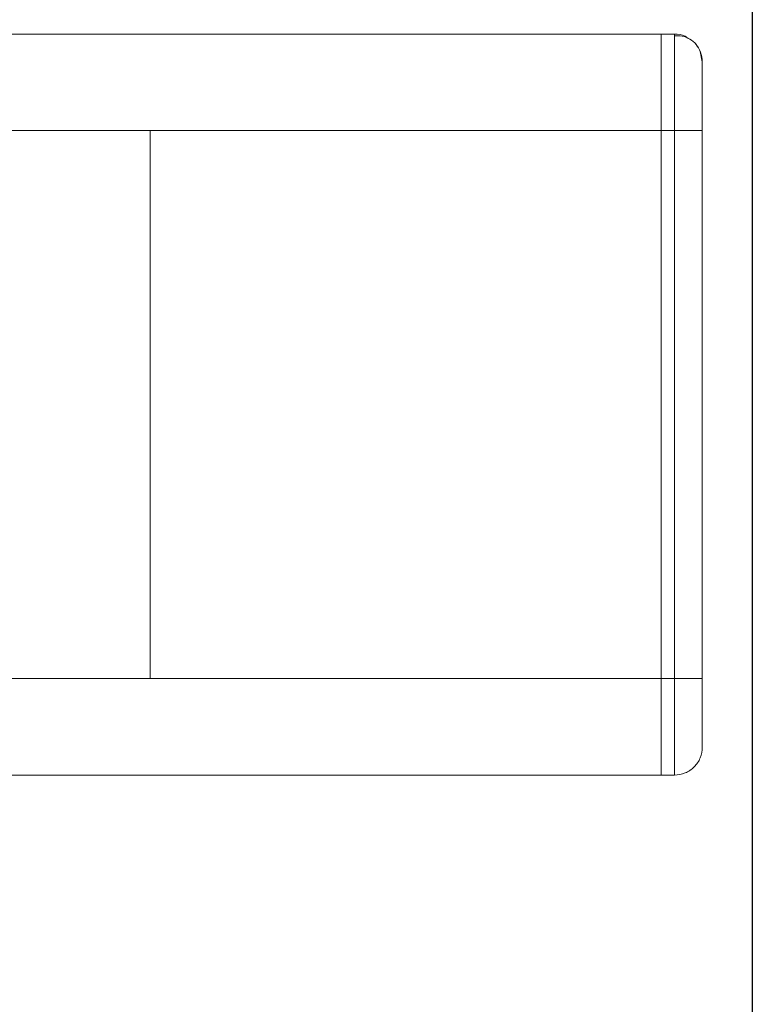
# Model space of a CAD drawing. Header units: inches. Extents: x 0.5 to 10.5, y 0.2 to 8.2.
# Tile 14 of 50: x 5.28 to 5.688, y 4.864 to 5.412. Entities that reach past the tile are written whole.
import ezdxf

# ---------------------------------------------------------------- set-up
doc = ezdxf.new("R2010")
doc.units = ezdxf.units.IN
doc.header["$MEASUREMENT"] = 0
doc.layers.add('SLD-0', color=7, linetype='Continuous')
doc.styles.add('SLDTEXTSTYLE3', font='TXT', dxfattribs={"width": 0.75})
doc.dimstyles.new('SLDDIMSTYLE0', dxfattribs={"dimtxt": 0.125, "dimasz": 0.13, "dimexe": 0, "dimexo": 0.0625, "dimgap": 0.03125, "dimtad": 0, "dimtih": 1, "dimtoh": 1, "dimlfac": 4, "dimrnd": 1e-09, "dimzin": 12, "dimdsep": 46, "dimtxsty": 'SLDTEXTSTYLE3', "dimsah": 1, "dimcen": 0.09, "dimadec": 0, "dimazin": 3, "dimtfac": 1, "dimtofl": 0, "dimtmove": 0, "dimatfit": 3, "dimfxl": 1, "dimfrac": 2, "dimtolj": 1, "dimtzin": 12, "dimarcsym": 0})

# ---------------------------------------------------------------- blocks, each defined once
blk = doc.blocks.new('_D_2')
at = {"layer": 'SLD-0'}
for p, q in [((1.02533, 5.53823), (1.02533, 4.39884)), ((5.68779, 5.53816), (5.68779, 4.39884)), ((3.0229, 4.70387), (2.99751, 4.70387)), ((2.99751, 4.70387), (2.99751, 4.50544)), ((3.59436, 4.70387), (3.61975, 4.70387)), ((3.61975, 4.70387), (3.61975, 4.50544)), ((1.02533, 4.52384), (2.90692, 4.52384)), ((5.68779, 4.52384), (3.71035, 4.52384)), ((2.99751, 4.50544), (3.0229, 4.50544)), ((3.61975, 4.50544), (3.59436, 4.50544))]:
    blk.add_line(p, q, dxfattribs=at)
for points in [[(1.02533, 4.52384), (1.15533, 4.50384), (1.15533, 4.54384)], [(5.68779, 4.52384), (5.55779, 4.54384), (5.55779, 4.50384)]]:
    blk.add_solid(points, dxfattribs=at)
at = {"layer": 'SLD-0', "char_height": 0.125, "attachment_point": 1, "style": 'SLDTEXTSTYLE3'}
for s, insert in [('473.71', (3.05464, 4.66657, 0.06411)), ('18.65', (3.05004, 4.47955, 0.06411))]:
    blk.add_mtext(s, dxfattribs=dict(at, insert=insert))

msp = doc.modelspace()

# ---------------------------------------------------------------- linework, layer by layer
at = {"color": 144, "linetype": 'Continuous', "lineweight": 0}
for p, q in [((4.86543, 5.40379), (5.35243, 5.40379)), ((5.63693, 5.04504), (5.63693, 5.35004)), ((5.35243, 4.99129), (4.86543, 4.99129))]:
    msp.add_line(p, q, dxfattribs=at)
at = {"color": 7, "linetype": 'Continuous', "lineweight": 15}
for p, q in [((5.35243, 5.40379), (5.63693, 5.40379)), ((5.63693, 5.40379), (5.64443, 5.40379)), ((5.64443, 5.40379), (5.64443, 5.35004)), ((5.65993, 5.38829), (5.65879, 5.39403)), ((5.35243, 5.35004), (5.18226, 5.35004)), ((5.35243, 5.35004), (5.35243, 5.04504)), ((5.63693, 5.35004), (5.35243, 5.35004)), ((5.64443, 5.35004), (5.63693, 5.35004)), ((5.64443, 5.04504), (5.64443, 5.35004)), ((5.65993, 5.35004), (5.65993, 5.04504)), ((5.17538, 5.04504), (5.35243, 5.04504)), ((5.35243, 5.04504), (5.63693, 5.04504)), ((5.63693, 5.04504), (5.64443, 5.04504)), ((5.64443, 5.04504), (5.64443, 4.99129)), ((5.63693, 4.99129), (5.35243, 4.99129)), ((5.38931, 4.99129), (5.3893, 4.99128)), ((5.44557, 4.99128), (5.44556, 4.99129)), ((5.64443, 4.99129), (5.63693, 4.99129))]:
    msp.add_line(p, q, dxfattribs=at)
msp.add_arc((5.64443, 5.38829), 0.0155, 0, 41.2453, dxfattribs=at)
at = {"color": 144, "linetype": 'Continuous', "lineweight": 0}
for points in [[(5.63693, 5.35004), (5.63693, 5.35074), (5.63693, 5.35215), (5.63693, 5.35426), (5.63693, 5.35636), (5.63693, 5.35845), (5.63693, 5.36156), (5.63693, 5.36567), (5.63693, 5.37064), (5.63693, 5.37542), (5.63693, 5.38145), (5.63693, 5.38829), (5.63693, 5.3939), (5.63693, 5.39752), (5.63693, 5.39978), (5.63693, 5.40156), (5.63693, 5.4027), (5.63693, 5.40336), (5.63693, 5.40372), (5.63693, 5.40377), (5.63693, 5.40379)], [(5.63693, 4.99129), (5.63693, 4.9913), (5.63693, 4.99131), (5.63693, 4.99144), (5.63693, 4.99165), (5.63693, 4.99194), (5.63693, 4.99249), (5.63693, 4.99352), (5.63693, 4.9953), (5.63693, 4.99756), (5.63693, 5.00118), (5.63693, 5.00679), (5.63693, 5.01362), (5.63693, 5.01966), (5.63693, 5.02444), (5.63693, 5.02941), (5.63693, 5.03397), (5.63693, 5.03802), (5.63693, 5.04152), (5.63693, 5.04387), (5.63693, 5.04504)]]:
    msp.add_open_spline(points, degree=3, knots=[0, 0, 0, 0, 0.025053, 0.050048, 0.075023, 0.100018, 0.125071, 0.187586, 0.2501, 0.312615, 0.375129, 0.500007, 0.624885, 0.687399, 0.749914, 0.812428, 0.874943, 0.916659, 0.958284, 1, 1, 1, 1], dxfattribs=at)
at = {"color": 8, "linetype": 'Continuous', "lineweight": 15}
msp.add_open_spline([(5.65237, 5.40126), (5.65172, 5.40175), (5.64943, 5.40347), (5.64652, 5.40365), (5.64443, 5.40379)], degree=3, knots=[0, 0, 0, 0, 0.2856785, 1, 1, 1, 1], dxfattribs=at)
at = {"color": 7, "linetype": 'Continuous', "lineweight": 15}
for points, knots in [([(5.65884, 5.39399), (5.65813, 5.3954), (5.65668, 5.39826), (5.65303, 5.40125), (5.6488, 5.40299), (5.64586, 5.40292), (5.64443, 5.40289)], [0, 0, 0, 0, 0.248944, 0.505207, 0.758476, 1, 1, 1, 1]), ([(5.65993, 5.38829), (5.65993, 5.38828), (5.65993, 5.38826), (5.65993, 5.38812), (5.65993, 5.38789), (5.65993, 5.38746), (5.65993, 5.3867), (5.65993, 5.38543), (5.65993, 5.38383), (5.65993, 5.38125), (5.65993, 5.37726), (5.65993, 5.37239), (5.65993, 5.3681), (5.65993, 5.3647), (5.65993, 5.36116), (5.65993, 5.35751), (5.65993, 5.35379), (5.65993, 5.35129), (5.65993, 5.35004)], [0, 0, 0, 0, 0.031306, 0.062535, 0.093765, 0.125071, 0.187587, 0.250104, 0.312621, 0.375137, 0.500019, 0.624901, 0.687417, 0.749934, 0.81245, 0.874967, 0.937483, 1, 1, 1, 1]), ([(5.64443, 5.35004), (5.64646, 5.35004), (5.64849, 5.35004), (5.65224, 5.35004), (5.65396, 5.35004), (5.65683, 5.35004), (5.65797, 5.35004), (5.65953, 5.35004), (5.65993, 5.35004), (5.65993, 5.35004)], [0, 0, 0, 0, 0.25, 0.25, 0.5, 0.5, 0.75, 0.75, 1, 1, 1, 1]), ([(5.65993, 5.04504), (5.65993, 5.04504), (5.65953, 5.04504), (5.65797, 5.04504), (5.65683, 5.04504), (5.65396, 5.04504), (5.65224, 5.04504), (5.64849, 5.04504), (5.64646, 5.04504), (5.64443, 5.04504)], [0, 0, 0, 0, 0.25, 0.25, 0.5, 0.5, 0.75, 0.75, 1, 1, 1, 1]), ([(5.65993, 5.04504), (5.65993, 5.04441), (5.65993, 5.04316), (5.65993, 5.04129), (5.65993, 5.03942), (5.65993, 5.03696), (5.65993, 5.03392), (5.65993, 5.03038), (5.65993, 5.02698), (5.65993, 5.02268), (5.65993, 5.01782), (5.65993, 5.01383), (5.65993, 5.01125), (5.65993, 5.00964), (5.65993, 5.00837), (5.65993, 5.00747), (5.65993, 5.00689), (5.65993, 5.00682), (5.65993, 5.00679)], [0, 0, 0, 0, 0.031306, 0.062535, 0.093765, 0.125071, 0.187587, 0.250104, 0.312621, 0.375137, 0.500019, 0.624901, 0.687417, 0.749934, 0.81245, 0.874967, 0.937483, 1, 1, 1, 1]), ([(5.64443, 4.99129), (5.64646, 4.99129), (5.64849, 4.99169), (5.65224, 4.99324), (5.65396, 4.99439), (5.65683, 4.99726), (5.65797, 4.99898), (5.65953, 5.00273), (5.65993, 5.00476), (5.65993, 5.00679)], [0, 0, 0, 0, 0.25, 0.25, 0.5, 0.5, 0.75, 0.75, 1, 1, 1, 1])]:
    msp.add_open_spline(points, degree=3, knots=knots, dxfattribs=at)

# ---------------------------------------------------------------- dimensions: what is measured, and where the dimension line sits
at = {"layer": 'SLD-0'}
dim = msp.add_linear_dim(base=(5.68779, 4.52384), p1=(1.02533, 5.58823), p2=(5.68779, 5.58816), dimstyle='SLDDIMSTYLE0', dxfattribs=at)
dim.commit()
dim.dimension.update_dxf_attribs({"geometry": '_D_2', "text_midpoint": (3.30863, 4.52384), "dimtype": 160})

doc.saveas('drawing.dxf')
